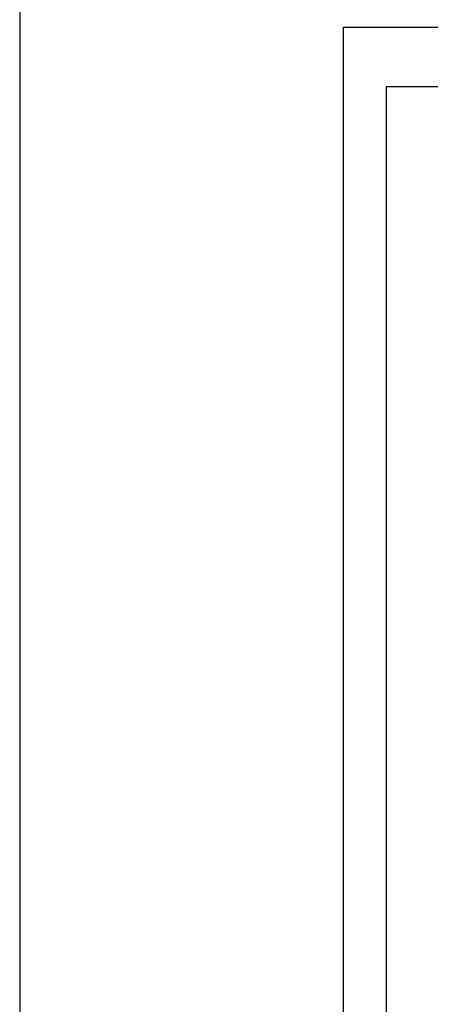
# Model space of a CAD drawing. Header units: millimetres. Extents: x 201 to 840, y 135 to 685.
# Tile 194 of 219: x 377 to 382, y 335 to 346. Entities that reach past the tile are written whole.
import ezdxf

# ---------------------------------------------------------------- set-up
doc = ezdxf.new("R2010")
doc.units = ezdxf.units.MM
doc.layers.add('LAMINA', color=6, linetype='Continuous')
doc.layers.add('TEXT', color=4, linetype='Continuous')

msp = doc.modelspace()

# ---------------------------------------------------------------- linework, layer by layer
msp.add_lwpolyline([(380.8446548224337, 330.8373510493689), (380.8446548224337, 346.0849355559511), (390.321302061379, 346.0849355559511), (390.321302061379, 330.8373510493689)], close=True)
at = {"layer": 'LAMINA'}
msp.add_lwpolyline([(389.821302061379, 331.3373510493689), (389.821302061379, 345.3849355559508), (381.3446548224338, 345.3849355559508), (381.3446548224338, 331.3373510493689)], close=True, dxfattribs=at)
at = {"layer": 'TEXT', "color": 1, "ltscale": 0.01}
msp.add_line((377.0447585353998, 375.8956196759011), (377.0447585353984, 273.5482109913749), dxfattribs=at)

doc.saveas('drawing.dxf')
